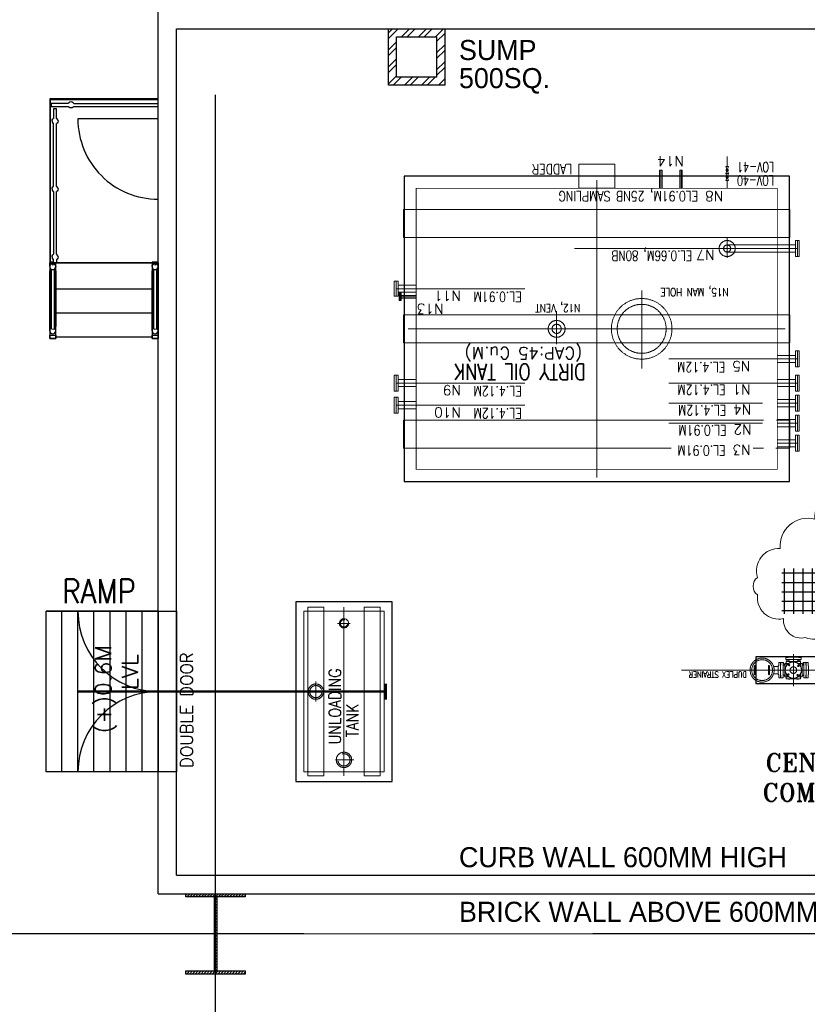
# Model space of a CAD drawing. Header units: inches. Extents: x 0 to 1544102, y -487208 to 23144100.
# Tile 12 of 13: x 26386 to 27613, y -137445 to -135912. Entities that reach past the tile are written whole.
import ezdxf

# ---------------------------------------------------------------- set-up
doc = ezdxf.new("R2010")
doc.units = ezdxf.units.IN
doc.header["$LTSCALE"] = 1800
doc.header["$MEASUREMENT"] = 0
for name, pattern in [('CENTER', [2, 1.25, -0.25, 0.25, -0.25]), ('CENTER2', [1.125, 0.75, -0.125, 0.125, -0.125]), ('HIDDEN', [0.375, 0.25, -0.125]), ('HIDDEN2', [0.1875, 0.125, -0.0625])]:
    doc.linetypes.add(name, pattern=pattern)
doc.layers.get('0').update_dxf_attribs({"color": 253, "lineweight": 9})
for name, color, linetype, lineweight in [('CEN', 2, 'CENTER', 15), ('DIM', 4, 'Continuous', 18), ('EQUIP', 8, 'HIDDEN', 9)]:
    doc.layers.add(name, color=color, linetype=linetype, lineweight=lineweight)
for name, color, linetype in [('COL', 1, 'Continuous'), ('CONCRETE', 145, 'Continuous'), ('GRID', 251, 'CENTER'), ('STAIR', 2, 'Continuous'), ('STEEL', 231, 'Continuous'), ('TEXT', 3, 'Continuous')]:
    doc.layers.add(name, color=color, linetype=linetype)
doc.styles.add('COMPLEX', font='complex')
doc.styles.add('HTX11', font='O8111901')
doc.styles.add('ROMANC', font='ROMANC.SHX')
doc.styles.add('ROMANS', font='romans.shx')
doc.styles.add('ROMANT', font='romant')

# ---------------------------------------------------------------- blocks, each defined once
blk = doc.blocks.new('*X36')
at = {"color": 0}
for p, q in [((-16174, 28688), (-15102, 28688)), ((-16125, 27870), (-16125, 28776)), ((-15938, 27870), (-15938, 28776)), ((-15750, 27870), (-15750, 28776)), ((-15562, 27870), (-15562, 28776)), ((-15375, 27870), (-15375, 28776)), ((-15188, 27870), (-15188, 28776)), ((-16174, 28500), (-15102, 28500)), ((-16174, 28312), (-15102, 28312)), ((-16174, 28125), (-15102, 28125)), ((-16174, 27938), (-15102, 27938))]:
    blk.add_line(p, q, dxfattribs=at)

msp = doc.modelspace()

# ---------------------------------------------------------------- hatches: boundary and pattern name
at = {"layer": 'COL'}
h = msp.add_hatch(dxfattribs=at)
h.set_pattern_fill('ANSI31', color=8, scale=25, angle=180, style=0)
h.set_pattern_definition([(225, (-43309.5007, -151734.3734), (2.20970869, -2.20970869), [])])
h.paths.add_polyline_path([(26737.33, -137272.43), (26691.08, -137272.43), (26691.08, -137277.43), (26692.83, -137277.43), (26737.33, -137277.43)])
h.paths.add_polyline_path([(26691.08, -137272.43), (26644.83, -137272.43), (26644.83, -137277.43), (26691.08, -137277.43)])
h.paths.add_polyline_path([(26692.83, -137277.43), (26691.08, -137277.43), (26691.08, -137334.93), (26692.83, -137334.93)])
h.paths.add_polyline_path([(26691.08, -137277.43), (26689.33, -137277.43), (26689.33, -137334.93), (26691.08, -137334.93)])
h.paths.add_polyline_path([(26692.83, -137334.93), (26691.08, -137334.93), (26691.08, -137392.43), (26692.83, -137392.43)])
h.paths.add_polyline_path([(26691.08, -137334.93), (26689.33, -137334.93), (26689.33, -137392.43), (26691.08, -137392.43)])
h.paths.add_polyline_path([(26737.33, -137392.43), (26691.08, -137392.43), (26691.08, -137397.43), (26737.33, -137397.43)])
h.paths.add_polyline_path([(26691.08, -137392.43), (26689.33, -137392.43), (26644.83, -137392.43), (26644.83, -137397.43), (26691.08, -137397.43)])
at = {"layer": 'CONCRETE'}
h = msp.add_hatch(dxfattribs=at)
h.set_pattern_fill('ANSI32', color=8, scale=50, style=0)
h.set_pattern_definition([(45, (-23912.234, -151352.434), (-13.258252, 13.258252), []), (45, (-23903.395, -151352.434), (-13.258252, 13.258252), [])])
h.paths.add_polyline_path([(27047.95, -135926.18), (26960.45, -135926.18), (26960.45, -136013.68), (27047.95, -136013.68)])
h.paths.add_polyline_path([(27035.45, -136001.18), (26972.95, -136001.18), (26972.95, -135938.68), (27035.45, -135938.68)], flags=16)

# ---------------------------------------------------------------- linework, layer by layer
at = {"color": 8, "ltscale": 200}
msp.add_line((27519.52, -136924.31), (27416.68, -136924.31), dxfattribs=at)
at = {"color": 8, "linetype": 'HIDDEN', "ltscale": 2}
for points in [[(27585.83, -136250.93), (26983.83, -136250.93), (26983.83, -136207.18), (27585.83, -136207.18)], [(27585.83, -136371.18), (26983.83, -136371.18), (26983.83, -136414.93), (27585.83, -136414.93)], [(26859.83, -137089.06), (26859.83, -136826.56), (26834.83, -136826.56), (26834.83, -137089.06)], [(26947.33, -137089.06), (26947.33, -136826.56), (26922.33, -136826.56), (26922.33, -137089.06)]]:
    msp.add_lwpolyline(points, close=True, dxfattribs=at)
for points in [[(27544.79, -136535.18), (26983.83, -136535.18), (26983.83, -136578.93), (27400.66, -136578.93)], [(27564, -136578.93), (27585.83, -136578.93), (27585.83, -136535.18), (27564.72, -136535.18)], [(27528.5, -136578.93), (27544.8, -136578.93)]]:
    msp.add_lwpolyline(points, dxfattribs=at)
at = {"layer": 'CEN', "color": 8}
for p, q in [((27384.83, -136146.17), (27384.83, -136174.31)), ((27416.08, -136146.17), (27416.08, -136174.31)), ((27284.83, -136161.81), (27284.83, -136624.31)), ((27354.83, -136333.24), (27354.83, -136454.87)), ((26978.82, -136343.06), (27003.58, -136343.06)), ((27222.33, -136365.53), (27222.33, -136417.1)), ((26991.08, -136393.06), (27578.58, -136393.06)), ((27583.26, -136917.66), (27585.47, -136915.44)), ((27583.26, -136915.44), (27585.47, -136917.66)), ((27597.73, -136916.49), (27599.95, -136918.7)), ((27599.95, -136916.49), (27597.73, -136918.7)), ((27584.42, -136932.13), (27582.21, -136929.91)), ((27582.21, -136932.13), (27584.42, -136929.91)), ((27598.9, -136930.96), (27596.68, -136933.18)), ((27598.9, -136933.18), (27596.68, -136930.96)), ((26847.33, -136973.43), (26847.33, -136942.18)), ((26862.95, -136957.81), (26831.7, -136957.81)), ((26691.08, -137272.43), (26691.08, -137397.43)), ((26715.02, -137334.93), (26667.13, -137334.93))]:
    msp.add_line(p, q, dxfattribs=at)
at = {"layer": 'CEN', "color": 8, "linetype": 'CENTER2'}
for p, q in [((27487.95, -136282.37), (27487.95, -136251.86)), ((27597.33, -136268.06), (27472.82, -136268.06)), ((27566.08, -136439.93), (27597.33, -136439.93)), ((27597.33, -136477.43), (27566.08, -136477.43)), ((27597.33, -136508.68), (27566.08, -136508.68)), ((27597.33, -136539.93), (27566.08, -136539.93)), ((27597.33, -136571.18), (27566.08, -136571.18)), ((26891.08, -136826.56), (26891.08, -137089.06)), ((27591.08, -136949.31), (27591.08, -136899.31)), ((27591.08, -136900.31), (27591.08, -136899.79)), ((27519.52, -136924.31), (27662.64, -136924.31))]:
    msp.add_line(p, q, dxfattribs=at)
at = {"layer": 'CEN', "color": 8, "linetype": 'Continuous'}
msp.add_line((27250.11, -136268.06), (27487.96, -136268.06), dxfattribs=at)
at = {"layer": 'CEN', "color": 8, "ltscale": 0.5}
for p, q in [((27003.58, -136330.56), (26972.33, -136330.56)), ((27003.58, -136477.43), (26972.33, -136477.43)), ((27003.58, -136511.81), (26972.33, -136511.81))]:
    msp.add_line(p, q, dxfattribs=at)
at = {"layer": 'CEN', "color": 8, "linetype": 'Continuous', "ltscale": 200}
for p, q in [((27003.58, -136330.56), (27172.64, -136330.56)), ((27566.08, -136439.93), (27397.01, -136439.93)), ((27003.58, -136477.43), (27172.64, -136477.43)), ((27566.08, -136477.43), (27397.01, -136477.43)), ((27003.58, -136511.81), (27172.64, -136511.81)), ((27542.96, -136508.68), (27397.01, -136508.68)), ((27542.96, -136508.68), (27542.9, -136508.68)), ((27542.96, -136539.93), (27397.01, -136539.93))]:
    msp.add_line(p, q, dxfattribs=at)
at = {"layer": 'CEN', "color": 8, "linetype": 'CENTER', "ltscale": 0.5}
for p, q in [((26891.08, -136842.8), (26891.08, -136858.83)), ((26900.93, -136851.56), (26881.23, -136851.56)), ((26906.33, -137064.06), (26877.91, -137064.06))]:
    msp.add_line(p, q, dxfattribs=at)
at = {"layer": 'CEN', "color": 8, "linetype": 'CENTER', "ltscale": 10}
msp.add_line((56422.41, -137334.94), (24413.08, -137334.94), dxfattribs=at)
at = {"layer": 'CEN', "color": 8, "ltscale": 0.25}
msp.add_circle((27542.45, -136924.31), 16.21, dxfattribs=at)
at = {"layer": 'COL', "color": 8}
for points in [[(26644.83, -137272.43), (26737.33, -137272.43), (26737.33, -137277.43), (26644.83, -137277.43)], [(26689.33, -137277.43), (26692.83, -137277.43), (26692.83, -137392.43), (26689.33, -137392.43)], [(26644.83, -137392.43), (26737.33, -137392.43), (26737.33, -137397.43), (26644.83, -137397.43)]]:
    msp.add_lwpolyline(points, close=True, dxfattribs=at)
at = {"layer": 'CONCRETE', "color": 8}
for p, q in [((26601.7, -137272.43), (26601.7, -135897.43)), ((26630.45, -137243.68), (26630.45, -135926.18)), ((26630.45, -135926.18), (29376.7, -135926.18)), ((26451.7, -137082.81), (26451.7, -136832.81)), ((26476.7, -137082.81), (26476.7, -136832.81)), ((26501.7, -137082.81), (26501.7, -136832.81)), ((26526.7, -137082.81), (26526.7, -136832.81)), ((26551.7, -137082.81), (26551.7, -136832.81)), ((26576.7, -137082.81), (26576.7, -136832.81)), ((26630.45, -137243.68), (29376.7, -137243.68)), ((26601.7, -137272.43), (29405.45, -137272.43))]:
    msp.add_line(p, q, dxfattribs=at)
for points in [[(26960.45, -135926.18), (27047.95, -135926.18), (27047.95, -136013.68), (26960.45, -136013.68)], [(26972.95, -135938.68), (27035.45, -135938.68), (27035.45, -136001.18), (26972.95, -136001.18)], [(27584.83, -136155.56), (26984.83, -136155.56), (26984.83, -136630.56), (27584.83, -136630.56)], [(26816.08, -137097.56), (26966.08, -137097.56), (26966.08, -136818.06), (26816.08, -136818.06)], [(26427.33, -136832.81), (26601.7, -136832.81), (26601.7, -137082.81), (26427.33, -137082.81)]]:
    msp.add_lwpolyline(points, close=True, dxfattribs=at)
at = {"layer": 'CONCRETE', "color": 8, "ltscale": 0.5}
msp.add_lwpolyline([(26601.7, -137082.81), (26601.7, -136832.81), (26630.45, -136832.81), (26630.45, -137082.81)], close=True, dxfattribs=at)
at = {"layer": 'CONCRETE', "color": 8, "ltscale": 200}
msp.add_lwpolyline([(27649.33, -136903.56), (27532.83, -136903.56), (27532.83, -136945.06), (27649.33, -136945.06)], close=True, dxfattribs=at)
at = {"layer": 'DIM', "color": 8, "ltscale": 200}
msp.add_line((27487.95, -136162.22), (27487.95, -136174.31), dxfattribs=at)
at = {"layer": 'DIM', "color": 8}
msp.add_lwpolyline([(27718.65, -136721.38, 0.5205671), (27779.19, -136687.76, 0.1091612), (27815.34, -136639.83, 0.5205671), (27776.62, -136591.02, 0.5205671), (27727.84, -136609.5, 0.5205671), (27678.23, -136645.65, 0.5205671), (27624.41, -136689.36, 0.5205671), (27570.6, -136734.76, 0.5205671), (27535.3, -136780.16, 0.5205671), (27535.31, -136807.08, 0.5205671), (27575.71, -136844.12, 0.5205671), (27610.21, -136873.58, 0.5205671), (27653.1, -136847.52, 0.5205671), (27680, -136810.52, 0.5205671), (27679.98, -136773.51, 0.5205671), (27690.9, -136745.76, 0.5205671), (27718.65, -136721.38)], format="xyb", close=True, dxfattribs=at)
at = {"layer": 'EQUIP', "color": 8, "ltscale": 200}
msp.add_line((27487.95, -136124.82), (27487.95, -136140.38), dxfattribs=at)
at = {"layer": 'EQUIP', "color": 8}
for p, q in [((27382.77, -136146.17), (27382.77, -136174.31)), ((27382.77, -136146.17), (27386.89, -136146.17)), ((27386.89, -136146.17), (27386.89, -136174.31)), ((27414.02, -136146.17), (27414.02, -136174.31)), ((27414.02, -136146.17), (27418.14, -136146.17)), ((27418.14, -136146.17), (27418.14, -136174.31)), ((27485.83, -136151.3), (27490.08, -136140.38)), ((27485.83, -136140.38), (27490.08, -136151.3)), ((27490.08, -136140.38), (27485.83, -136140.38)), ((27490.08, -136151.3), (27485.83, -136151.3)), ((27490.08, -136151.3), (27485.83, -136151.3)), ((27485.83, -136151.3), (27490.08, -136162.22)), ((27485.83, -136162.22), (27490.08, -136151.3)), ((27490.08, -136162.22), (27485.83, -136162.22)), ((27594.28, -136280.55), (27594.28, -136255.55)), ((27594.28, -136255.55), (27600.38, -136255.55)), ((27597.33, -136280.55), (27597.33, -136255.55)), ((27600.38, -136280.55), (27600.38, -136255.55)), ((27566.08, -136262.5), (27487.96, -136262.5)), ((27566.08, -136273.62), (27487.96, -136273.62)), ((27566.08, -136262.5), (27594.28, -136262.5)), ((27566.08, -136273.62), (27594.28, -136273.62)), ((27600.38, -136280.55), (27594.28, -136280.55)), ((26969.28, -136342.43), (26969.28, -136318.68)), ((26975.38, -136318.68), (26969.28, -136318.68)), ((26972.33, -136342.43), (26972.33, -136318.68)), ((26975.38, -136342.43), (26975.38, -136318.68)), ((27003.58, -136325), (26975.38, -136325)), ((27003.58, -136336.12), (26975.38, -136336.12)), ((26980.35, -136337.12), (26977.3, -136337.12)), ((26969.28, -136342.43), (26975.38, -136342.43)), ((26977.3, -136349), (26980.35, -136349)), ((26980.35, -136341), (27003.58, -136341)), ((26980.35, -136345.12), (27003.58, -136345.12)), ((27594.28, -136452.43), (27594.28, -136427.43)), ((27594.28, -136427.43), (27600.38, -136427.43)), ((27597.33, -136452.43), (27597.33, -136427.43)), ((27600.38, -136452.43), (27600.38, -136427.43)), ((27566.08, -136434.37), (27594.28, -136434.37)), ((27566.08, -136445.5), (27594.28, -136445.5)), ((27600.38, -136452.43), (27594.28, -136452.43)), ((26969.28, -136489.93), (26969.28, -136464.93)), ((26975.38, -136464.93), (26969.28, -136464.93)), ((26972.33, -136489.93), (26972.33, -136464.93)), ((26975.38, -136489.93), (26975.38, -136464.93)), ((27003.58, -136471.87), (26975.38, -136471.87)), ((27566.08, -136471.87), (27594.28, -136471.87)), ((27594.28, -136489.93), (27594.28, -136464.93)), ((27594.28, -136464.93), (27600.38, -136464.93)), ((27597.33, -136489.93), (27597.33, -136464.93)), ((27600.38, -136489.93), (27600.38, -136464.93)), ((26969.28, -136489.93), (26975.38, -136489.93)), ((27003.58, -136483), (26975.38, -136483)), ((27566.08, -136483), (27594.28, -136483)), ((27600.38, -136489.93), (27594.28, -136489.93)), ((26969.28, -136524.31), (26969.28, -136499.31)), ((26975.38, -136499.31), (26969.28, -136499.31)), ((26972.33, -136524.31), (26972.33, -136499.31)), ((26975.38, -136524.31), (26975.38, -136499.31)), ((27003.58, -136506.25), (26975.38, -136506.25)), ((27566.08, -136503.12), (27594.28, -136503.12)), ((27594.28, -136496.18), (27600.38, -136496.18)), ((27594.28, -136521.18), (27594.28, -136496.18)), ((27597.33, -136521.18), (27597.33, -136496.18)), ((27600.38, -136521.18), (27600.38, -136496.18)), ((27003.58, -136517.37), (26975.38, -136517.37)), ((27566.08, -136514.25), (27594.28, -136514.25)), ((27600.38, -136521.18), (27594.28, -136521.18)), ((26969.28, -136524.31), (26975.38, -136524.31)), ((27566.1, -136534.37), (27594.28, -136534.37)), ((27594.28, -136527.43), (27600.38, -136527.43)), ((27594.28, -136552.43), (27594.28, -136527.43)), ((27597.33, -136552.43), (27597.33, -136527.43)), ((27600.38, -136552.43), (27600.38, -136527.43)), ((27566.1, -136545.5), (27594.28, -136545.5)), ((27600.38, -136552.43), (27594.28, -136552.43)), ((27566.08, -136565.62), (27594.26, -136565.62)), ((27594.26, -136558.68), (27600.35, -136558.68)), ((27594.26, -136583.68), (27594.26, -136558.68)), ((27597.31, -136583.68), (27597.31, -136558.68)), ((27600.35, -136583.68), (27600.35, -136558.68)), ((27566.08, -136576.75), (27594.26, -136576.75)), ((27600.35, -136583.68), (27594.26, -136583.68)), ((27583.14, -136904.43), (27579.14, -136904.43)), ((27579.14, -136904.43), (27579.14, -136907.81)), ((27599.02, -136904.06), (27583.14, -136904.06)), ((27583.14, -136904.06), (27583.14, -136904.43)), ((27599.02, -136904.43), (27599.02, -136904.06)), ((27603.02, -136904.43), (27599.02, -136904.43)), ((27603.02, -136907.81), (27603.02, -136904.43)), ((27560.36, -136918.75), (27567.45, -136918.75)), ((27571.45, -136916.37), (27571.2, -136916.37)), ((27571.2, -136916.37), (27571.2, -136932.25)), ((27574.95, -136912.37), (27571.45, -136912.37)), ((27571.45, -136912.37), (27571.45, -136916.37)), ((27574.95, -136936.25), (27574.95, -136912.37)), ((27574.95, -136913.22), (27575.76, -136913.22)), ((27574.95, -136914.72), (27575.76, -136914.72)), ((27575.92, -136916.37), (27577.05, -136916.37)), ((27577.05, -136915.16), (27577.55, -136915.16)), ((27577.05, -136916.29), (27577.55, -136916.29)), ((27577.55, -136913.91), (27583.92, -136913.91)), ((27577.55, -136934.71), (27577.55, -136913.91)), ((27579.14, -136907.81), (27603.02, -136907.81)), ((27580.02, -136910.75), (27602.13, -136910.75)), ((27580.02, -136918.21), (27580.02, -136910.75)), ((27580.38, -136908.61), (27580.38, -136907.81)), ((27581.88, -136908.61), (27581.88, -136907.81)), ((27582.44, -136908.21), (27582.64, -136908.21)), ((27582.44, -136908.21), (27582.64, -136908.21)), ((27583.8, -136910.25), (27583.8, -136910.75)), ((27584.04, -136910.25), (27584.04, -136909.61)), ((27584.93, -136910.25), (27584.93, -136910.75)), ((27598.12, -136910.25), (27598.12, -136909.61)), ((27598.24, -136913.91), (27604.6, -136913.91)), ((27598.27, -136910.25), (27598.27, -136910.75)), ((27599.41, -136910.25), (27599.41, -136910.75)), ((27599.71, -136908.21), (27599.52, -136908.21)), ((27600.28, -136908.61), (27600.28, -136907.81)), ((27601.77, -136908.61), (27601.77, -136907.81)), ((27602.13, -136918.21), (27602.13, -136910.75)), ((27604.6, -136934.71), (27604.6, -136913.91)), ((27605.11, -136915.16), (27604.6, -136915.16)), ((27605.11, -136916.29), (27604.6, -136916.29)), ((27606.24, -136916.37), (27605.11, -136916.37)), ((27607.2, -136913.22), (27606.4, -136913.22)), ((27607.2, -136914.72), (27606.4, -136914.72)), ((27607.2, -136936.25), (27607.2, -136912.37)), ((27607.2, -136912.37), (27610.7, -136912.37)), ((27610.7, -136912.37), (27610.7, -136916.37)), ((27610.7, -136916.37), (27610.95, -136916.37)), ((27610.95, -136916.37), (27610.95, -136932.25)), ((27560.36, -136929.86), (27567.45, -136929.86)), ((27571.2, -136932.25), (27571.45, -136932.25)), ((27571.45, -136932.25), (27571.45, -136936.25)), ((27571.45, -136936.25), (27574.95, -136936.25)), ((27575.92, -136932.24), (27577.05, -136932.24)), ((27577.05, -136932.33), (27577.55, -136932.33)), ((27577.05, -136933.46), (27577.55, -136933.46)), ((27577.55, -136934.71), (27583.92, -136934.71)), ((27580.02, -136937.87), (27580.02, -136930.41)), ((27598.24, -136934.71), (27604.6, -136934.71)), ((27602.13, -136937.87), (27602.13, -136930.41)), ((27605.11, -136932.33), (27604.6, -136932.33)), ((27605.11, -136933.46), (27604.6, -136933.46)), ((27606.24, -136932.24), (27605.11, -136932.24)), ((27610.7, -136936.25), (27607.2, -136936.25)), ((27610.95, -136932.25), (27610.7, -136932.25)), ((27610.7, -136932.25), (27610.7, -136936.25)), ((27580.02, -136937.87), (27602.13, -136937.87)), ((27583.8, -136938.37), (27583.8, -136937.87)), ((27584.93, -136938.37), (27584.93, -136937.87)), ((27597.22, -136938.37), (27597.22, -136937.87)), ((27598.36, -136938.37), (27598.36, -136937.87))]:
    msp.add_line(p, q, dxfattribs=at)
at = {"layer": 'EQUIP', "color": 8, "ltscale": 0.5}
for p, q in [((26977.3, -136349), (26977.3, -136337.12)), ((26978.82, -136349), (26978.82, -136337.12)), ((26980.35, -136349), (26980.35, -136337.12))]:
    msp.add_line(p, q, dxfattribs=at)
at = {"layer": 'EQUIP', "color": 8, "linetype": 'Continuous'}
for points in [[(27312.95, -136174.31), (27312.95, -136136.81), (27256.7, -136136.81), (27256.7, -136174.31)], [(26828.58, -137082.81), (26953.58, -137082.81), (26953.58, -136832.81), (26828.58, -136832.81)]]:
    msp.add_lwpolyline(points, close=True, dxfattribs=at)
at = {"layer": 'EQUIP', "color": 8, "linetype": 'Continuous', "ltscale": 2, "const_width": 1.25}
msp.add_lwpolyline([(27541.73, -136174.31), (27003.58, -136174.31), (27003.58, -136611.81), (27566.08, -136611.81), (27566.08, -136174.31), (27541.73, -136174.31)], dxfattribs=at)
at = {"layer": 'EQUIP', "color": 8}
for points in [[(27531.53, -136917.86, 1), (27530.17, -136917.86), (27530.17, -136930.76, 1), (27531.53, -136930.76)], [(27552.4, -136917.86, -1), (27553.76, -136917.86), (27553.76, -136930.76, -1), (27552.4, -136930.76)]]:
    msp.add_lwpolyline(points, format="xyb", close=True, dxfattribs=at)
for points in [[(27568.2, -136931.06), (27567.45, -136931.06), (27567.45, -136917.56), (27568.2, -136917.56), (27568.2, -136912.37), (27570.95, -136912.37), (27570.95, -136916.37), (27571.2, -136916.37), (27571.2, -136932.25), (27570.95, -136932.25), (27570.95, -136936.25), (27568.2, -136936.25), (27568.2, -136931.06)], [(27613.95, -136931.06), (27614.7, -136931.06), (27614.7, -136917.56), (27613.95, -136917.56), (27613.95, -136912.37), (27611.2, -136912.37), (27611.2, -136916.37), (27610.95, -136916.37), (27610.95, -136932.25), (27611.2, -136932.25), (27611.2, -136936.25), (27613.95, -136936.25), (27613.95, -136931.06)]]:
    msp.add_lwpolyline(points, dxfattribs=at)
for points in [[(27574.95, -136912.66), (27575.76, -136912.66), (27575.76, -136915.28), (27574.95, -136915.28)], [(27577.55, -136914.66), (27577.05, -136914.66), (27577.05, -136916.79), (27577.55, -136916.79)], [(27579.82, -136908.61), (27579.82, -136907.81), (27582.44, -136907.81), (27582.44, -136908.61)], [(27585.43, -136910.75), (27585.43, -136910.25), (27583.3, -136910.25), (27583.3, -136910.75)], [(27597.77, -136910.75), (27597.77, -136910.25), (27599.9, -136910.25), (27599.9, -136910.75)], [(27602.34, -136908.61), (27602.34, -136907.81), (27599.71, -136907.81), (27599.71, -136908.61)], [(27604.6, -136914.66), (27605.11, -136914.66), (27605.11, -136916.79), (27604.6, -136916.79)], [(27607.2, -136912.66), (27606.4, -136912.66), (27606.4, -136915.28), (27607.2, -136915.28)], [(27577.55, -136933.96), (27577.05, -136933.96), (27577.05, -136931.83), (27577.55, -136931.83)], [(27604.6, -136933.96), (27605.11, -136933.96), (27605.11, -136931.83), (27604.6, -136931.83)], [(27585.43, -136937.87), (27585.43, -136938.37), (27583.3, -136938.37), (27583.3, -136937.87)], [(27596.73, -136937.87), (27596.73, -136938.37), (27598.86, -136938.37), (27598.86, -136937.87)]]:
    msp.add_lwpolyline(points, close=True, dxfattribs=at)
for centre, radius in [((27487.95, -136145.84), 1.6), ((27487.95, -136156.76), 1.6), ((27487.95, -136268.05), 5.56), ((27542.45, -136924.31), 18.75), ((27591.08, -136924.31), 12.63), ((27584.37, -136916.55), 0.943), ((27591.08, -136924.31), 5.14), ((27598.84, -136917.6), 0.943), ((27583.32, -136931.02), 0.943), ((27597.79, -136932.07), 0.943)]:
    msp.add_circle(centre, radius, dxfattribs=at)
at = {"layer": 'EQUIP', "color": 8, "ltscale": 0.5}
for centre, radius in [((27487.95, -136268.05), 12.5), ((26847.33, -136957.81), 11.94)]:
    msp.add_circle(centre, radius, dxfattribs=at)
at = {"layer": 'EQUIP', "color": 8, "ltscale": 100}
for centre, radius in [((27354.83, -136393.06), 47.19), ((27222.33, -136393.06), 13.12)]:
    msp.add_circle(centre, radius, dxfattribs=at)
at = {"layer": 'EQUIP', "color": 8, "linetype": 'HIDDEN'}
for centre, radius in [((27354.83, -136393.06), 38.12), ((27222.33, -136393.06), 7.14)]:
    msp.add_circle(centre, radius, dxfattribs=at)
at = {"layer": 'EQUIP', "color": 8, "linetype": 'HIDDEN2', "ltscale": 0.5}
for centre, radius in [((26891.08, -136851.56), 7.16), ((26891.08, -137064.06), 11.94)]:
    msp.add_circle(centre, radius, dxfattribs=at)
at = {"layer": 'EQUIP', "color": 8, "linetype": 'HIDDEN2', "ltscale": 0.125}
for centre, radius in [((26891.08, -136851.56), 5.7), ((26891.08, -137064.06), 9.5)]:
    msp.add_circle(centre, radius, dxfattribs=at)
at = {"layer": 'EQUIP', "color": 8, "ltscale": 0.125}
msp.add_circle((26847.33, -136957.81), 9.5, dxfattribs=at)
at = {"layer": 'EQUIP', "color": 8}
for centre, radius, start, end in [((27576.17, -136915.17), 1.22, 185.07015, 257.98203), ((27582.64, -136909.61), 1.4, 0, 90), ((27599.52, -136909.61), 1.4, 90, 180), ((27605.98, -136915.17), 1.22, 282.01797, 354.92985), ((27576.17, -136933.44), 1.22, 102.01797, 174.92985), ((27605.98, -136933.44), 1.22, 5.07015, 77.98203)]:
    msp.add_arc(centre, radius, start, end, dxfattribs=at)
at = {"layer": 'GRID', "color": 8}
for p, q in [((26691.08, -145478.63), (26691.08, -135033.82)), ((41228.58, -137334.93), (24341.08, -137334.93))]:
    msp.add_line(p, q, dxfattribs=at)
at = {"layer": 'STAIR', "color": 8}
for p, q in [((26601.7, -136066.18), (26476.58, -136066.18)), ((26601.7, -136832.81), (26476.7, -136832.81)), ((26601.7, -137082.81), (26476.7, -137082.81))]:
    msp.add_line(p, q, dxfattribs=at)
at = {"layer": 'STAIR', "color": 8, "ltscale": 0.5}
msp.add_line((26601.7, -136832.81), (26427.33, -136832.81), dxfattribs=at)
at = {"layer": 'STAIR', "color": 8, "flags": 128}
for points in [[(26434.08, -136034.93), (26432.83, -136034.93)], [(26432.83, -136034.93), (26432.83, -136036.17)], [(26432.83, -136036.17), (26432.83, -136042.06)], [(26434.83, -136042.06), (26432.83, -136042.06), (26432.83, -136046.81), (26434.83, -136046.81)], [(26432.83, -136046.81), (26432.83, -136290.56), (26434.08, -136290.56), (26434.08, -136046.81)], [(26601.7, -136034.93), (26434.08, -136034.93)], [(26434.08, -136036.17), (26601.7, -136036.17)], [(26434.08, -136042.06), (26434.08, -136036.17)], [(26462.07, -136042.06), (26434.83, -136042.06), (26434.83, -136046.81), (26462.07, -136046.81)], [(26470.1, -136042.06), (26469.44, -136041.07), (26467.9, -136040.03), (26466.08, -136039.68), (26464.27, -136040.03), (26462.73, -136041.07), (26462.07, -136042.06)], [(26470.1, -136046.81), (26469.44, -136047.78), (26467.9, -136048.82), (26466.08, -136049.18), (26464.27, -136048.82), (26462.73, -136047.78), (26462.07, -136046.81)], [(26470.1, -136042.06), (26601.7, -136042.06)], [(26470.1, -136046.81), (26601.7, -136046.81)], [(26443.45, -136065.41), (26443.45, -136050.68), (26438.7, -136050.68), (26438.7, -136065.41)], [(26436.33, -136069.43), (26436.69, -136067.61), (26437.73, -136066.07), (26438.7, -136065.41)], [(26436.33, -136069.43), (26436.69, -136071.25), (26437.73, -136072.78), (26438.7, -136073.45)], [(26438.7, -136171.22), (26438.7, -136073.45)], [(26445.83, -136069.43), (26445.47, -136067.61), (26444.44, -136066.07), (26443.45, -136065.41)], [(26445.83, -136069.43), (26445.47, -136071.25), (26444.44, -136072.78), (26443.45, -136073.45)], [(26443.45, -136171.22), (26443.45, -136073.45)], [(26436.33, -136175.23), (26436.69, -136173.42), (26437.73, -136171.88), (26438.7, -136171.22)], [(26436.33, -136175.23), (26436.69, -136177.06), (26437.73, -136178.6), (26438.7, -136179.26)], [(26438.7, -136179.26), (26438.7, -136277.03)], [(26445.83, -136175.23), (26445.47, -136173.42), (26444.44, -136171.88), (26443.45, -136171.22)], [(26445.83, -136175.23), (26445.47, -136177.06), (26444.44, -136178.6), (26443.45, -136179.26)], [(26443.45, -136277.03), (26443.45, -136179.26)], [(26436.33, -136281.06), (26436.69, -136279.23), (26437.73, -136277.7), (26438.7, -136277.03)], [(26445.83, -136281.06), (26445.47, -136279.23), (26444.44, -136277.7), (26443.45, -136277.03)], [(26432.83, -136290.56), (26432.7, -136290.56), (26432.7, -136302.81), (26432.83, -136302.81)], [(26432.77, -136296.06), (26433.13, -136294.23), (26434.17, -136292.7), (26435.7, -136291.66), (26437.52, -136291.31), (26439.34, -136291.66), (26440.88, -136292.7), (26441.9, -136294.23), (26442.27, -136296.06)], [(26432.83, -136291), (26432.83, -136290.56)], [(26432.83, -136295.73), (26432.83, -136291), (26442.2, -136291), (26442.2, -136290.56)], [(26438.7, -136289.26), (26434.08, -136289.26)], [(26436.33, -136281.06), (26436.69, -136282.87), (26437.73, -136284.41), (26438.7, -136285.07)], [(26443.45, -136285.07), (26443.45, -136290.56), (26438.7, -136290.56), (26438.7, -136285.07)], [(26442.33, -136302.81), (26442.33, -136290.56), (26442.2, -136290.56)], [(26442.2, -136295.73), (26442.2, -136291)], [(26592.08, -136290.56), (26442.33, -136290.56)], [(26445.83, -136281.06), (26445.47, -136282.87), (26444.44, -136284.41), (26443.45, -136285.07)], [(26443.45, -136290.56), (26592.2, -136290.56)], [(26592.2, -136290.56), (26592.08, -136290.56), (26592.08, -136302.81), (26592.2, -136302.81)], [(26592.14, -136296.06), (26592.5, -136294.23), (26593.54, -136292.7), (26595.08, -136291.66), (26596.89, -136291.31), (26598.72, -136291.66), (26600.25, -136292.7), (26601.28, -136294.23), (26601.59, -136295.76)], [(26592.2, -136291), (26601.58, -136291), (26601.58, -136289.26), (26592.2, -136289.26), (26592.2, -136295.73)], [(26601.58, -136290.56), (26601.7, -136290.56), (26601.7, -136302.81), (26601.58, -136302.81)], [(26601.58, -136295.73), (26601.58, -136291)], [(26432.7, -136302.81), (26432.7, -136408.05), (26432.83, -136408.05)], [(26432.77, -136296.06), (26433.13, -136297.87), (26434.17, -136299.41), (26435.7, -136300.45), (26437.52, -136300.81), (26439.34, -136300.45), (26440.88, -136299.41), (26441.9, -136297.87), (26442.27, -136296.06)], [(26432.83, -136296.37), (26432.83, -136302.85), (26435.14, -136302.85)], [(26432.83, -136389.43), (26432.83, -136302.81)], [(26435.14, -136300.07), (26435.15, -136392.7)], [(26437.52, -136294), (26436.98, -136293.9), (26437.52, -136293.68), (26438.05, -136293.9), (26437.52, -136294)], [(26439.89, -136302.85), (26442.2, -136302.85), (26442.2, -136296.37)], [(26439.89, -136300.07), (26439.89, -136392.7)], [(26442.2, -136302.81), (26442.2, -136389.43)], [(26442.2, -136408.05), (26442.33, -136408.05), (26442.33, -136302.81), (26442.2, -136302.81)], [(26592.08, -136302.81), (26592.08, -136408.05), (26592.2, -136408.05)], [(26592.14, -136296.06), (26592.5, -136297.87), (26593.54, -136299.41), (26595.08, -136300.45), (26596.89, -136300.81), (26598.72, -136300.45), (26600.25, -136299.41), (26601.28, -136297.87), (26601.59, -136296.35)], [(26592.2, -136296.37), (26592.2, -136302.85), (26594.52, -136302.85)], [(26592.2, -136389.43), (26592.2, -136302.81)], [(26594.52, -136300.07), (26594.53, -136392.7)], [(26596.89, -136294), (26596.35, -136293.9), (26596.89, -136293.68), (26597.43, -136293.9), (26596.89, -136294)], [(26599.27, -136302.85), (26601.58, -136302.85), (26601.58, -136296.37)], [(26599.27, -136300.07), (26599.27, -136392.7)], [(26601.58, -136302.81), (26601.58, -136389.43)], [(26601.7, -136302.81), (26601.7, -136408.05), (26601.58, -136408.05)], [(26442.33, -136330.56), (26592.08, -136330.56)], [(26442.33, -136368.06), (26592.08, -136368.06)], [(26432.77, -136396.06), (26433.13, -136394.23), (26434.17, -136392.7), (26435.15, -136392.03)], [(26432.77, -136396.06), (26433.13, -136397.87), (26434.17, -136399.41), (26435.7, -136400.45), (26437.52, -136400.81), (26439.34, -136400.45), (26440.88, -136399.41), (26441.9, -136397.87), (26442.27, -136396.06)], [(26432.83, -136395.73), (26432.83, -136389.43)], [(26435.15, -136391), (26432.83, -136391)], [(26432.83, -136396.37), (26432.83, -136402.85), (26442.2, -136402.85), (26442.2, -136396.37)], [(26439.89, -136392.7), (26439.4, -136393.31), (26439.2, -136393.71), (26437.52, -136394), (26435.84, -136393.71), (26435.64, -136393.31), (26435.15, -136392.7)], [(26439.89, -136391), (26442.2, -136391), (26442.2, -136389.43)], [(26442.27, -136396.06), (26441.9, -136394.23), (26440.88, -136392.7), (26439.89, -136392.03)], [(26442.2, -136395.73), (26442.2, -136391)], [(26592.14, -136396.06), (26592.5, -136394.23), (26593.54, -136392.7), (26594.53, -136392.03)], [(26592.14, -136396.06), (26592.5, -136397.87), (26593.54, -136399.41), (26595.08, -136400.45), (26596.89, -136400.81), (26598.72, -136400.45), (26600.25, -136399.41), (26601.28, -136397.87), (26601.59, -136396.35)], [(26592.2, -136395.73), (26592.2, -136389.43)], [(26594.53, -136391), (26592.2, -136391)], [(26592.2, -136396.37), (26592.2, -136402.85), (26601.58, -136402.85), (26601.58, -136396.37)], [(26599.27, -136392.7), (26598.78, -136393.31), (26598.58, -136393.71), (26596.89, -136394), (26595.22, -136393.71), (26595.02, -136393.31), (26594.53, -136392.7)], [(26599.27, -136391), (26601.58, -136391), (26601.58, -136389.43)], [(26601.59, -136395.76), (26601.28, -136394.23), (26600.25, -136392.7), (26599.27, -136392.03)], [(26601.58, -136395.73), (26601.58, -136391)], [(26442.2, -136402.85), (26442.2, -136408.12), (26432.83, -136408.12), (26432.83, -136402.85)], [(26432.83, -136408.17), (26442.2, -136408.17)], [(26442.33, -136405.56), (26592.08, -136405.56)], [(26601.58, -136402.85), (26601.58, -136408.12), (26592.2, -136408.12), (26592.2, -136402.85)], [(26592.2, -136408.17), (26601.58, -136408.17)]]:
    msp.add_lwpolyline(points, dxfattribs=at)
at = {"layer": 'STAIR', "color": 8}
for centre, start, end in [((26601.58, -136066.18), 180, 270.05859), ((26601.7, -136832.81), 180, 270), ((26601.7, -137082.81), 90, 180)]:
    msp.add_arc(centre, 125, start, end, dxfattribs=at)
at = {"layer": 'STEEL', "color": 8, "const_width": 3.75}
for points in [[(26956.08, -136945.31), (26956.08, -136970.31)], [(26476.64, -136957.81), (26956.08, -136957.81)]]:
    msp.add_lwpolyline(points, dxfattribs=at)

# ---------------------------------------------------------------- block references
at = {"layer": 'STEEL', "color": 8, "xscale": 0.078125, "yscale": 0.078125, "zscale": 0.078125}
msp.add_blockref('*X36', (28836.9, -139014.27), dxfattribs=at)

# ---------------------------------------------------------------- texts
at = {"layer": 'TEXT', "color": 8, "linetype": 'Continuous', "style": 'HTX11'}
for s, p in [('SUMP', (27070.26, -135974.64)), ('500SQ.', (27070.26, -136018.39)), ('CURB WALL 600MM HIGH', (27070.26, -137231.18)), ('BRICK WALL ABOVE 600MM', (27070.26, -137316.18))]:
    msp.add_text(s, height=31.25, dxfattribs=at).set_placement(p)
at = {"layer": 'TEXT', "color": 8}
for s, height, rotation, style, width, p in [('LADDER', 15.625, 180, 'ROMANS', 0.8, (27246.48, -136136.72)), ('LOV-41', 15.625, 180, 'ROMANS', 0.7, (27561.22, -136133.39)), ('LOV-40', 15.625, 180, 'ROMANS', 0.7, (27560.85, -136154.46)), ('EL0.91M, 25NB SAMPLING', 15.625, 180, 'ROMANS', 0.8, (27442.81, -136178.92)), ('EL.0.66M, 80NB', 15.625, 180, 'ROMANS', 0.75, (27433.15, -136271.37)), ('EL.0.91M', 15.625, 180, 'ROMANS', 0.8, (27167.98, -136335.54)), ('N15, MAN HOLE', 12.5, 180, 'COMPLEX', 0.8, (27490.04, -136329.72)), ('N12, VENT', 12.5, 180, 'COMPLEX', 0.8, (27259.1, -136354.57)), ('EL.4.12M', 15.625, 180, 'ROMANS', 0.8, (27485.01, -136444.91)), ('DIRTY OIL TANK', 25, 180, 'COMPLEX', 0.8, (27267.54, -136447.47)), ('EL.4.12M', 15.625, 180, 'ROMANS', 0.8, (27167.98, -136482.41)), ('EL.4.12M', 15.625, 180, 'ROMANS', 0.8, (27485.52, -136480.03)), ('EL.4.12M', 15.625, 180, 'ROMANS', 0.8, (27167.98, -136516.79)), ('EL.4.12M', 15.625, 180, 'ROMANS', 0.8, (27486.55, -136512.13)), ('EL.0.91M', 15.625, 180, 'ROMANS', 0.8, (27487.07, -136543.25)), ('EL.0.91M', 15.625, 180, 'ROMANS', 0.8, (27485.52, -136574.7)), ('UNLOADING', 18.75, 90, 'ROMANC', 0.85, (26886.45, -137039.9)), ('DUPLEX STRAINER', 9.375, 180, 'ROMANS', 0.8, (27518.56, -136926.7)), ('TANK ', 18.75, 90, 'ROMANC', 0.85, (26913.54, -137028.81))]:
    msp.add_text(s, height=height, rotation=rotation, dxfattribs=dict(at, style=style, width=width)).set_placement(p)
for s, height, rotation, style, p in [('N14', 15.625, 180, 'COMPLEX', (27420.69, -136124.04)), ('N8', 15.625, 180, 'COMPLEX', (27481.67, -136178.92)), ('N7', 15.625, 180, 'COMPLEX', (27468.12, -136270.27)), ('N11', 15.625, 180, 'COMPLEX', (27073.11, -136334.03)), ('N13', 15.625, 180, 'COMPLEX', (27046.07, -136353.95)), ('(CAP:45 Cu.M)', 18.75, 180, 'ROMANS', (27262.41, -136421.34)), ('N5', 15.625, 180, 'COMPLEX', (27524.08, -136443.4)), ('N9', 15.625, 180, 'COMPLEX', (27073.11, -136480.9)), ('N1', 15.625, 180, 'COMPLEX', (27524.59, -136479.46)), ('N10', 15.625, 180, 'COMPLEX', (27073.11, -136515.28)), ('N4', 15.625, 180, 'COMPLEX', (27525.63, -136510.99)), ('N2', 15.625, 180, 'COMPLEX', (27526.14, -136542.1)), ('N3', 15.625, 180, 'COMPLEX', (27524.59, -136573.79)), ('LVL', 25, 90, 'ROMANS', (26570.19, -136955.26)), ('DOUBLE DOOR', 18.75, 90, 'ROMANS', (26655.45, -137076.56)), ('(+)0.6M', 25, 90, 'ROMANS', (26528.67, -137022.53))]:
    msp.add_text(s, height=height, rotation=rotation, dxfattribs=dict(at, style=style)).set_placement(p)
at = {"layer": 'TEXT', "color": 8, "style": 'ROMANS', "width": 0.85}
msp.add_text('RAMP', height=37.5, dxfattribs=at).set_placement((26452.33, -136820.31))
at = {"layer": 'TEXT', "color": 8, "style": 'ROMANT'}
for s, p in [('CENTRAL LUBE OIL PURIFICATION ROOM', (27547.76, -137082.36)), ('COMMON FOR BOTH UNITS (21.0MX8.0M)', (27542.99, -137128.79))]:
    msp.add_text(s, height=28.125, dxfattribs=at).set_placement(p)

doc.saveas('drawing.dxf')
